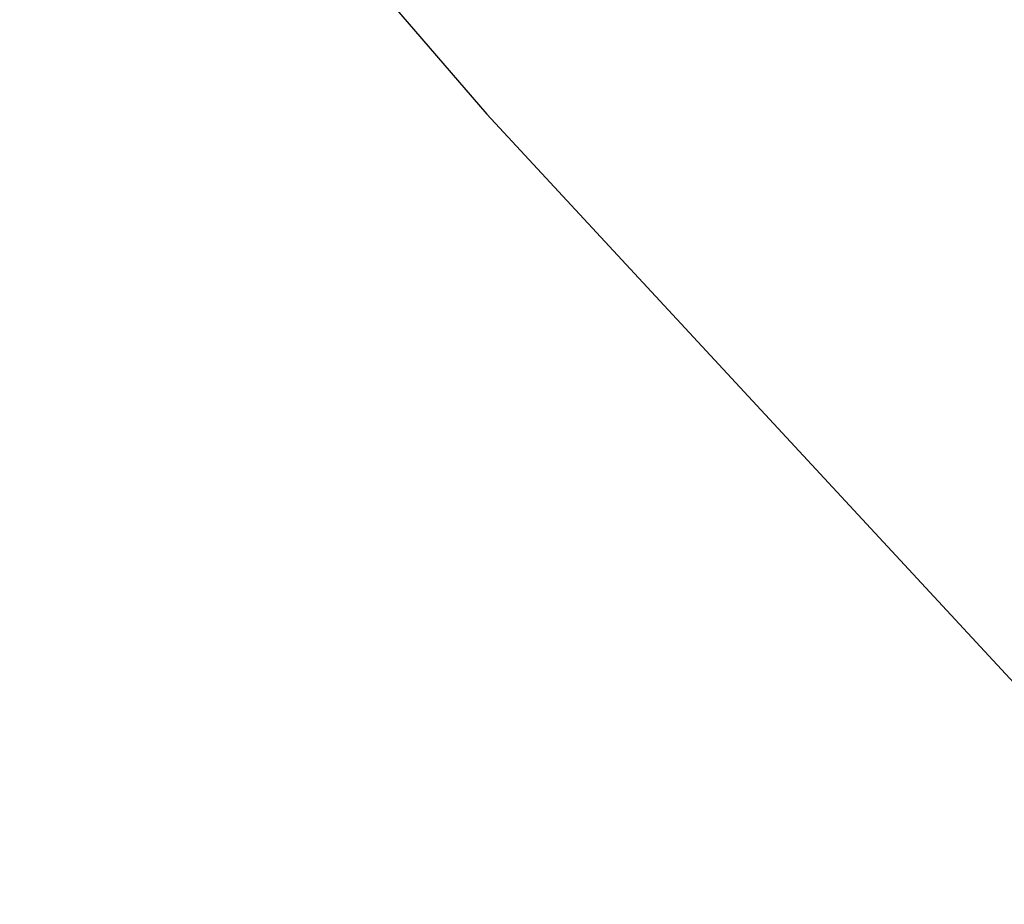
# Paper-space layout '_Trimétrica' of a CAD drawing. Header units: millimetres. Extents: x -779 to 439, y -976 to 228.
# Tile 87 of 186: x -429.49 to -421.91, y -610.95 to -604.13. Entities that reach past the tile are written whole.
import ezdxf

# ---------------------------------------------------------------- set-up
doc = ezdxf.new("R2010")
doc.units = ezdxf.units.MM

psp = doc.layouts.new('_Trimétrica')

# ---------------------------------------------------------------- linework, layer by layer
at = {"color": 7, "linetype": 'Continuous', "lineweight": 25, "flags": 128}
psp.add_lwpolyline([(-439.6677, -587.6422), (-435.3016, -593.5326), (-430.7079, -599.2765), (-425.8971, -604.8609), (-420.8802, -610.2727), (-415.6688, -615.4997), (-410.275, -620.5297), (-404.711, -625.3512), (-398.9897, -629.9531), (-393.1242, -634.3248), (-387.1281, -638.4563), (-381.0151, -642.338), (-374.7993, -645.9611), (-368.495, -649.3172), (-362.1167, -652.3985), (-355.6791, -655.1981), (-349.1969, -657.7094), (-342.685, -659.9266), (-336.1586, -661.8448), (-329.6325, -663.4594), (-323.1217, -664.7668), (-316.6413, -665.7639), (-310.2062, -666.4485)], dxfattribs=at)
at = {"color": 7, "linetype": 'Continuous', "lineweight": 25}
for points, knots in [([(-596.1282, -604.2595), (-595.3225, -605.837), (-592.9973, -610.3894), (-588.9663, -617.8596), (-583.962, -626.6364), (-578.7215, -635.3206), (-573.2541, -643.9052), (-567.5638, -652.382), (-561.6562, -660.7431), (-555.537, -668.9807), (-549.2117, -677.0873), (-542.6864, -685.0552), (-535.9672, -692.877), (-529.0603, -700.5455), (-521.9723, -708.0535), (-514.7096, -715.394), (-507.2792, -722.5601), (-499.6878, -729.5453), (-491.9426, -736.3429), (-484.0507, -742.9465), (-476.0195, -749.35), (-467.8565, -755.5474), (-459.5691, -761.5328), (-451.1652, -767.3006), (-442.6524, -772.8454), (-434.0388, -778.1618), (-425.3323, -783.2449), (-416.5409, -788.0897), (-407.6729, -792.6917), (-398.7364, -797.0464), (-389.7399, -801.1496), (-380.6916, -804.9973), (-371.6002, -808.5859), (-362.474, -811.9117), (-353.3216, -814.9715), (-344.1516, -817.7623), (-334.9726, -820.2813), (-325.7934, -822.5259), (-316.6226, -824.4938), (-307.4688, -826.1832), (-298.3408, -827.5921), (-289.2473, -828.7192), (-280.1971, -829.5633), (-271.1987, -830.1234), (-262.2608, -830.399), (-253.3921, -830.3897), (-244.601, -830.0954), (-235.8963, -829.5166), (-227.2861, -828.6537), (-218.779, -827.5076), (-210.383, -826.0795), (-202.1065, -824.3709), (-193.9572, -822.3836), (-185.9431, -820.1197), (-178.0719, -817.5816), (-170.351, -814.7719), (-162.7878, -811.6934), (-155.3892, -808.3496), (-148.163, -804.7429), (-141.1127, -800.8808), (-134.2562, -796.753), (-128.479, -793.0126), (-125.0695, -790.5495), (-123.8086, -789.6386)], [0, 0, 0, 0, 0.008837, 0.025502, 0.042166, 0.058831, 0.075495, 0.092159, 0.108823, 0.125486, 0.14215, 0.158813, 0.175476, 0.192139, 0.208803, 0.225466, 0.242129, 0.258793, 0.275457, 0.292121, 0.308786, 0.325451, 0.342116, 0.358783, 0.375449, 0.392116, 0.408784, 0.425452, 0.442121, 0.45879, 0.475459, 0.492129, 0.508798, 0.525468, 0.542137, 0.558805, 0.575472, 0.592138, 0.608802, 0.625464, 0.642123, 0.658779, 0.675431, 0.692079, 0.708722, 0.725359, 0.74199, 0.758613, 0.775229, 0.791836, 0.808435, 0.825023, 0.841602, 0.85817, 0.874727, 0.891272, 0.907807, 0.924331, 0.940844, 0.957347, 0.973841, 0.990326, 1, 1, 1, 1]), ([(-616.8549, -610.0418), (-616.0184, -611.6801), (-613.6037, -616.4095), (-609.4245, -624.1733), (-604.2437, -633.3001), (-598.8264, -642.3352), (-593.1816, -651.2721), (-587.313, -660.1027), (-581.2262, -668.8195), (-574.9263, -677.4149), (-568.4189, -685.8816), (-561.7096, -694.2123), (-554.8042, -702.3997), (-547.7088, -710.4369), (-540.4294, -718.3169), (-532.9723, -726.0329), (-525.344, -733.5782), (-517.5511, -740.9463), (-509.6002, -748.1308), (-501.4983, -755.1256), (-493.2523, -761.9244), (-484.8693, -768.5215), (-476.3565, -774.9111), (-467.7212, -781.0876), (-458.9709, -787.0456), (-450.113, -792.7799), (-441.1553, -798.2855), (-432.1053, -803.5576), (-422.9709, -808.5915), (-413.76, -813.3827), (-404.4804, -817.9269), (-395.1402, -822.2202), (-385.7475, -826.2588), (-376.3104, -830.0388), (-366.837, -833.557), (-357.3356, -836.8102), (-347.8144, -839.7953), (-338.2818, -842.5097), (-328.7459, -844.9508), (-319.2153, -847.1164), (-309.6982, -849.0044), (-300.2029, -850.6131), (-290.738, -851.9409), (-281.3116, -852.9865), (-271.9322, -853.7489), (-262.6081, -854.2275), (-253.3475, -854.4215), (-244.1588, -854.331), (-235.0501, -853.9558), (-226.0297, -853.2965), (-217.1054, -852.3534), (-208.2854, -851.1276), (-199.5775, -849.6203), (-190.9896, -847.8328), (-182.5291, -845.7669), (-174.2038, -843.4245), (-166.0209, -840.808), (-157.9876, -837.9199), (-150.1111, -834.7628), (-142.3981, -831.3399), (-134.8556, -827.654), (-127.4887, -823.7102), (-120.3091, -819.5056), (-113.3925, -815.1254), (-108.9729, -812.0183), (-106.8068, -810.4954)], [0, 0, 0, 0, 0.008496, 0.024525, 0.040555, 0.056584, 0.072613, 0.088642, 0.104671, 0.120699, 0.136728, 0.152756, 0.168784, 0.184812, 0.200841, 0.216869, 0.232897, 0.248926, 0.264954, 0.280983, 0.297013, 0.313042, 0.329072, 0.345102, 0.361133, 0.377164, 0.393196, 0.409228, 0.425261, 0.441294, 0.457327, 0.473361, 0.489395, 0.505428, 0.521462, 0.537495, 0.553528, 0.56956, 0.585591, 0.60162, 0.617648, 0.633674, 0.649697, 0.665717, 0.681734, 0.697747, 0.713755, 0.729758, 0.745756, 0.761747, 0.777732, 0.793709, 0.809678, 0.825639, 0.841591, 0.857534, 0.873468, 0.889392, 0.905306, 0.921212, 0.937107, 0.952994, 0.968873, 0.984744, 1, 1, 1, 1])]:
    psp.add_open_spline(points, degree=3, knots=knots, dxfattribs=at)

doc.saveas('drawing.dxf')
